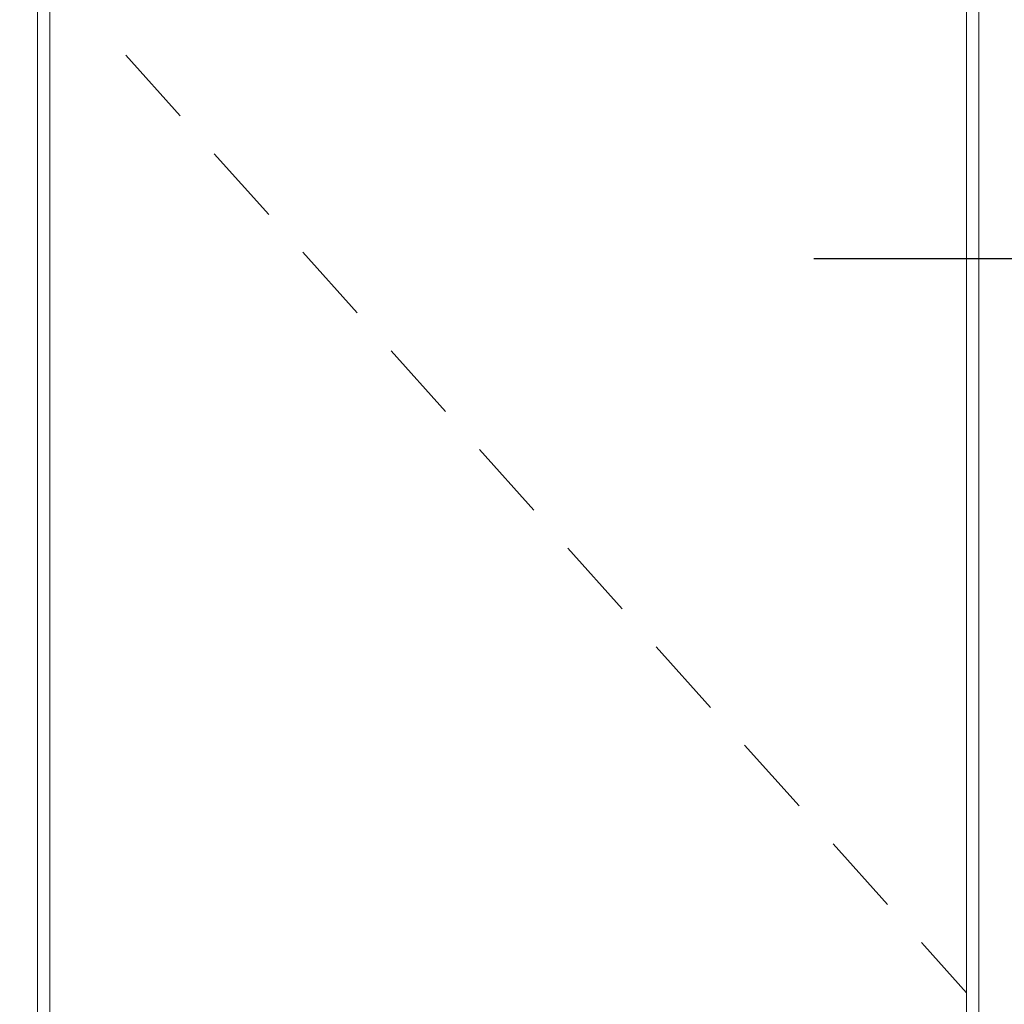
# Model space of a CAD drawing. Header units: millimetres. Extents: x -19885 to 4386, y -353 to 3827.
# Tile 11 of 59: x -18655 to -17689, y 1433 to 2400. Entities that reach past the tile are written whole.
import ezdxf

# ---------------------------------------------------------------- set-up
doc = ezdxf.new("R2010")
doc.units = ezdxf.units.MM
doc.header["$MEASUREMENT"] = 0
doc.linetypes.add('Wipeout_Contour', pattern=[1000, 0, -1000])
for name, color, linetype, lineweight, true_color in [('0_Nr_pióra__20', 7, 'Continuous', 13, 0xb00000), ('PRZBUDOWA_W_KAN_OPIS_Nr_pióra__20', 7, 'Continuous', 13, 0xb00000), ('ROZBUDOWA_NOWE_DZIAŁOWE_Nr_pióra__102', 7, 'Continuous', 5, 0xcccccc)]:
    doc.layers.add(name, color=color, linetype=linetype, lineweight=lineweight, true_color=true_color)
doc.layers.add('PRZBUDOWA_W_KAN_OPIS', color=7, linetype='Continuous')
doc.styles.add('GENERATED_STYLE_2', font='txt')
doc.dimstyles.new('GENERATED_STYLE__2', dxfattribs={"dimtxt": 40, "dimasz": 28.5, "dimexe": 0.18, "dimexo": 0, "dimgap": 0.09, "dimtad": 1, "dimtih": 1, "dimtoh": 1, "dimdec": 0, "dimlfac": 0.1, "dimzin": 0, "dimdsep": 46, "dimtxsty": 'GENERATED_STYLE_2', "dimblk": 'ARROWHEAD_6', "dimblk1": 'ARROWHEAD_6', "dimblk2": 'ARROWHEAD_6', "dimcen": 0.09, "dimclrd": 256, "dimclre": 256, "dimclrt": 256, "dimadec": 1, "dimazin": 0, "dimtfac": 1, "dimtdec": 4, "dimtmove": 0, "dimatfit": 3, "dimfxl": 0, "dimtolj": 1, "dimtzin": 0, "dimarcsym": 0})
doc.dimstyles.new('GENERATED_STYLE__4', dxfattribs={"dimtxt": 0.18, "dimasz": 36.48, "dimexe": 0.18, "dimexo": 0.0625, "dimgap": 0.09, "dimtad": 0, "dimtih": 1, "dimtoh": 1, "dimdec": 4, "dimzin": 0, "dimdsep": 46, "dimcen": 0.09, "dimadec": 0, "dimazin": 0, "dimtfac": 1, "dimtdec": 4, "dimtmove": 0, "dimatfit": 3, "dimldrblk": 'ARROWHEAD_5', "dimfxl": 0, "dimtolj": 1, "dimtzin": 0, "dimarcsym": 0})

# ---------------------------------------------------------------- blocks, each defined once
blk = doc.blocks.new('*D230')
at = {"layer": 'PRZBUDOWA_W_KAN_OPIS_Nr_pióra__20', "linetype": 'Continuous'}
for p, q in [((-18688, -152.51), (-18688, -96.26)), ((-17664, -152.51), (-17664, -96.26)), ((-18673, -109.38), (-18703, -139.38)), ((-17649, -109.38), (-17679, -139.38)), ((-18688, -124.38), (-17664, -124.38))]:
    blk.add_line(p, q, dxfattribs=at)
at = {"color": 254, "linetype": 'Wipeout_Contour', "lineweight": 0, "ltscale": 72705.056717}
blk.add_wipeout([(-18214.4, -116.38), (-18137.6, -116.38), (-18137.6, -76.38), (-18214.4, -76.38)], dxfattribs=at).dxf.layer = 'PRZBUDOWA_W_KAN_OPIS'
at = {"layer": 'PRZBUDOWA_W_KAN_OPIS_Nr_pióra__20', "insert": (-18214.4, -116.38), "char_height": 40, "attachment_point": 7, "style": 'GENERATED_STYLE_2'}
blk.add_mtext('\\A1;{\\fArial Narrow|b0|i0|c238|p34;102}', dxfattribs=at)
blk = doc.blocks.new('ARROWHEAD_6')
at = {"color": 0, "linetype": 'Continuous', "lineweight": 0}
for p, q in [((-0.5, -0.5), (0.5, 0.5)), ((0, 0), (-1, 0))]:
    blk.add_line(p, q, dxfattribs=at)
blk = doc.blocks.new('*D238')
at = {"layer": 'PRZBUDOWA_W_KAN_OPIS_Nr_pióra__20', "linetype": 'Continuous'}
for p, q in [((-19366, -352.51), (-19366, -296.26)), ((-16352.86, -352.51), (-16352.86, -296.26)), ((-19351, -309.38), (-19381, -339.38)), ((-16367.86, -339.38), (-16337.86, -309.38)), ((-19388.5, -324.38), (-19366, -324.38)), ((-19366, -324.38), (-16352.86, -324.38)), ((-16352.86, -324.38), (-16330.36, -324.38))]:
    blk.add_line(p, q, dxfattribs=at)
at = {"color": 254, "linetype": 'Wipeout_Contour', "lineweight": 0, "ltscale": 71447.606242}
blk.add_wipeout([(-17897.83, -316.38), (-17821.03, -316.38), (-17821.03, -276.38), (-17897.83, -276.38)], dxfattribs=at).dxf.layer = 'PRZBUDOWA_W_KAN_OPIS'
at = {"layer": 'PRZBUDOWA_W_KAN_OPIS_Nr_pióra__20', "insert": (-17897.83, -316.38), "char_height": 40, "attachment_point": 7, "style": 'GENERATED_STYLE_2'}
blk.add_mtext('\\A1;{\\fArial Narrow|b0|i0|c238|p34;301}', dxfattribs=at)
blk = doc.blocks.new('ARROWHEAD_5')
at = {"color": 0, "linetype": 'Continuous', "lineweight": 0}
blk.add_line((0, 0), (-1, 0), dxfattribs=at)
blk.add_solid([(-1, 0.2679), (0, 0), (-1, -0.2679), (-1, 0.2679)], dxfattribs=at)

msp = doc.modelspace()

# ---------------------------------------------------------------- dimensions: what is measured, and where the dimension line sits
at = {"layer": 'PRZBUDOWA_W_KAN_OPIS', "color": 14, "linetype": 'Continuous', "lineweight": 13, "true_color": 0xb00000}
dim = msp.add_linear_dim(base=(-17664, -124.38), p1=(-18688, 1400), p2=(-17664, 1800), dimstyle='GENERATED_STYLE__2', dxfattribs=at)
dim.commit()
dim.dimension.update_dxf_attribs({"geometry": '*D230', "text_midpoint": (-18168.87, -96.38), "dimtype": 160})

# ---------------------------------------------------------------- next in the draw order: dimensions: what is measured, and where the dimension line sits
dim = msp.add_linear_dim(base=(-16352.86, -324.38), p1=(-19366, 3100), p2=(-16352.86, 3100), dimstyle='GENERATED_STYLE__2', dxfattribs=at)
dim.commit()
dim.dimension.update_dxf_attribs({"geometry": '*D238', "text_midpoint": (-17852.3, -296.38), "dimtype": 160})

# ---------------------------------------------------------------- next in the draw order: linework, layer by layer
at = {"layer": 'ROZBUDOWA_NOWE_DZIAŁOWE_Nr_pióra__102', "linetype": 'Continuous'}
for p, q in [((-18638, 2462), (-18638, 400)), ((-17714, 400), (-17714, 2462)), ((-18626, 400), (-18626, 2450)), ((-17726, 2450), (-17726, 400)), ((-18551.23, 2365.19), (-18497.84, 2305.61)), ((-18464.47, 2268.38), (-18411.08, 2208.8)), ((-18377.71, 2171.57), (-18324.32, 2111.99)), ((-18290.95, 2074.76), (-18237.55, 2015.18)), ((-18204.18, 1977.95), (-18150.79, 1918.37)), ((-18117.42, 1881.14), (-18064.03, 1821.56)), ((-18030.66, 1784.33), (-17977.26, 1724.75)), ((-17943.89, 1687.52), (-17890.5, 1627.94)), ((-17857.13, 1590.71), (-17803.74, 1531.13)), ((-17770.37, 1493.9), (-17767.39, 1490.58)), ((-17767.39, 1490.58), (-17726, 1444.39))]:
    msp.add_line(p, q, dxfattribs=at)

# ---------------------------------------------------------------- next in the draw order: leaders
at = {"layer": '0_Nr_pióra__20', "linetype": 'Continuous', "annotation_type": 0, "has_hookline": 1, "hookline_direction": 0, "text_width": 1172.13}
msp.add_leader([(-17875.87, 2165.51), (-15386.52, 2166.56)], dimstyle='GENERATED_STYLE__4', dxfattribs=at)

doc.saveas('drawing.dxf')
